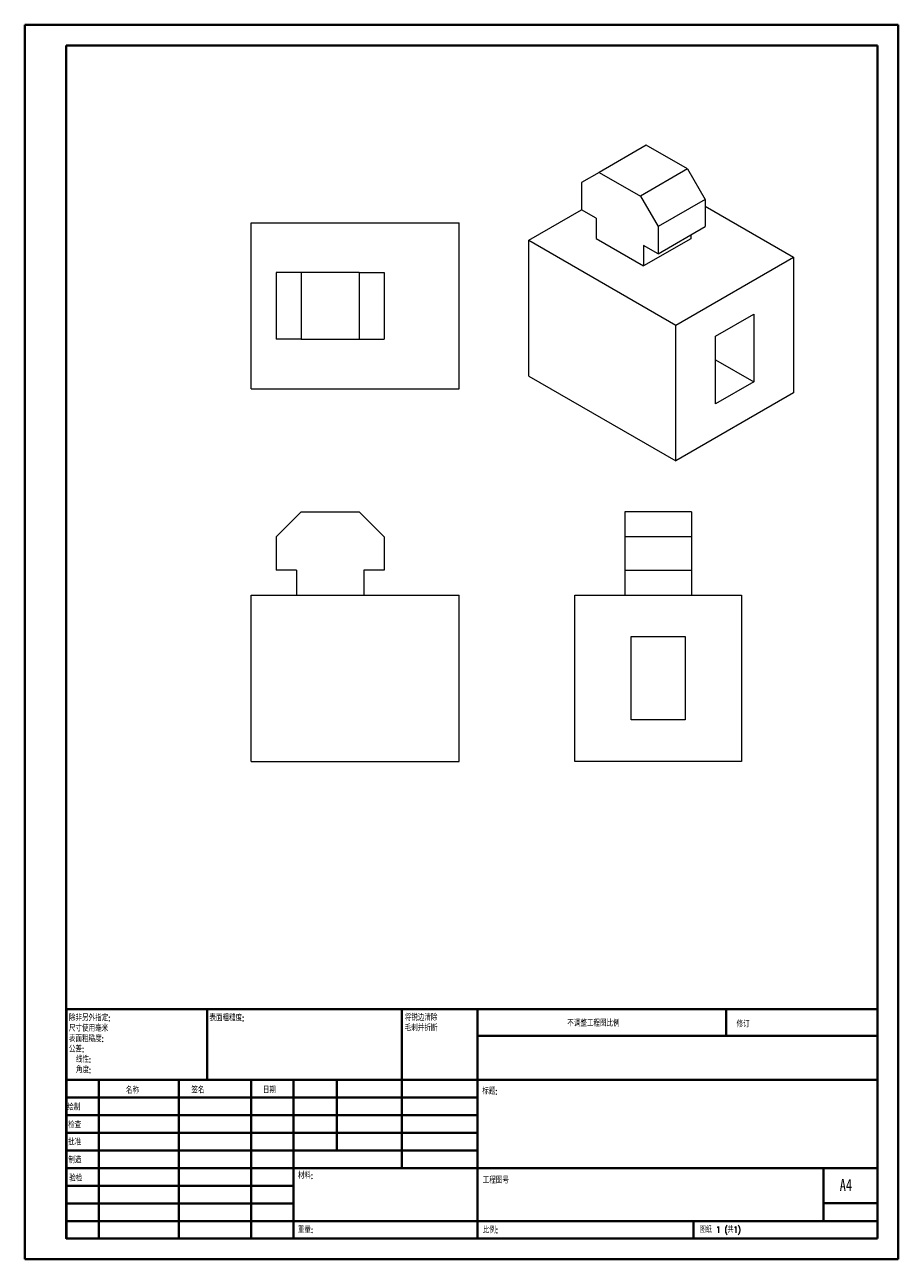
# Model space of a CAD drawing. Header units: millimetres. Extents: x 0 to 210, y 0 to 297.
import ezdxf

# ---------------------------------------------------------------- set-up
doc = ezdxf.new("R2010")
doc.units = ezdxf.units.MM
doc.styles.add('SLDTEXTSTYLE0', font='TXT', dxfattribs={"width": 0.75, "bigfont": 'bigfont'})
doc.styles.add('SLDTEXTSTYLE1', font='TXT', dxfattribs={"width": 0.75})
doc.styles.add('SLDTEXTSTYLE2', font='TXT', dxfattribs={"width": 0.694444, "bigfont": 'bigfont'})

# ---------------------------------------------------------------- blocks, each defined once
blk = doc.blocks.new('SW_NOTE_0')
at = {"color": 0, "linetype": 'Continuous', "lineweight": 0, "char_height": 1.5, "attachment_point": 1, "style": 'SLDTEXTSTYLE0'}
for s, insert in [('\\M+18FAB锐边\\M+190B4\\M+18F9C', (0, 1.93)), ('\\M+196D1\\M+18E68\\M+19BF3\\M+190DC\\M+19266', (0, -0.57))]:
    blk.add_mtext(s, dxfattribs=dict(at, insert=insert))
blk = doc.blocks.new('SW_NOTE_1')
at = {"color": 0, "linetype": 'Continuous', "lineweight": 0, "char_height": 1.5, "attachment_point": 1, "style": 'SLDTEXTSTYLE0'}
for s, insert in [('\\M+18F9C\\M+194F1另\\M+18A4F\\M+18E77\\M+192E8:', (0, 1.93)), ('\\M+18EDA\\M+190A1\\M+18E67\\M+19770\\M+19F7C\\M+195C4', (0, -0.57)), ('\\M+1955C\\M+196CA\\M+19165糙\\M+19378:', (0, -3.07)), ('\\M+18CF6\\M+18DB7:', (0, -5.57)), ('线\\M+190AB:', (1.69, -8.07)), ('\\M+18A70\\M+19378:', (1.69, -10.57))]:
    blk.add_mtext(s, dxfattribs=dict(at, insert=insert))

msp = doc.modelspace()

# ---------------------------------------------------------------- linework, layer by layer
at = {"color": 7, "linetype": 'Continuous', "lineweight": 40}
for p, q in [((0.08, 0.21), (0.08, 297.21)), ((0.08, 297.21), (210.08, 297.21)), ((210.08, 0.21), (210.08, 297.21)), ((210.08, 292.21), (210.08, 297.21)), ((10.08, 292.21), (205.08, 292.21)), ((10.08, 5.21), (10.08, 292.21)), ((205.08, 5.21), (205.08, 292.21)), ((10.11, 60.37), (205.08, 60.37)), ((10.11, 60.37), (10.11, 5.12)), ((43.91, 43.37), (43.91, 60.37)), ((90.71, 60.37), (90.71, 22.12)), ((108.91, 60.37), (108.91, 5.12)), ((168.68, 54.09), (168.68, 60.46)), ((205.08, 54), (108.91, 54)), ((205.08, 43.37), (10.11, 43.37)), ((17.91, 43.37), (17.91, 5.12)), ((37.1, 43.37), (37.1, 5.12)), ((54.51, 43.37), (54.51, 5.12)), ((64.71, 5.12), (64.71, 43.37)), ((75.11, 26.37), (75.11, 43.37)), ((108.91, 39.12), (10.11, 39.12)), ((108.91, 34.87), (10.11, 34.87)), ((108.91, 30.62), (10.11, 30.62)), ((108.91, 26.37), (10.11, 26.37)), ((64.71, 22.12), (10.11, 22.12)), ((64.71, 22.12), (205.08, 22.12)), ((192.08, 9.46), (192.08, 22.21)), ((64.71, 17.87), (10.11, 17.87)), ((64.71, 13.62), (10.11, 13.62)), ((205.08, 13.71), (192.08, 13.71)), ((10.11, 9.37), (205.08, 9.37)), ((160.88, 5.21), (160.88, 9.46)), ((10.08, 5.21), (205.08, 5.21)), ((205.08, 5.21), (180.99, 5.21)), ((0.08, 0.21), (210.08, 0.21))]:
    msp.add_line(p, q, dxfattribs=at)
at = {"color": 7, "linetype": 'Continuous', "lineweight": 15}
for p, q in [((149.51, 268.23), (138.2, 261.69)), ((159.41, 262.51), (149.51, 268.23)), ((138.2, 261.69), (133.96, 259.24)), ((138.2, 261.69), (148.1, 255.98)), ((159.41, 262.51), (148.1, 255.98)), ((159.41, 262.51), (163.66, 255.16)), ((133.96, 259.24), (133.96, 252.71)), ((148.1, 255.98), (152.34, 248.63)), ((121.23, 245.36), (133.96, 252.71)), ((137.44, 250.7), (133.96, 252.71)), ((163.66, 255.16), (152.34, 248.63)), ((163.66, 255.16), (163.66, 248.63)), ((163.66, 253.53), (184.87, 241.28)), ((54.51, 209.58), (54.51, 249.58)), ((54.51, 249.58), (104.51, 249.58)), ((104.51, 209.58), (104.51, 249.58)), ((137.44, 250.7), (137.44, 245.8)), ((152.34, 248.63), (152.34, 242.1)), ((152.34, 242.1), (163.66, 248.63)), ((160.17, 246.62), (160.17, 245.74)), ((121.23, 245.36), (156.58, 224.95)), ((121.23, 212.7), (121.23, 245.36)), ((137.44, 245.8), (148.86, 239.21)), ((160.17, 245.74), (148.86, 239.21)), ((152.34, 242.1), (148.86, 244.11)), ((148.86, 244.11), (148.86, 239.21)), ((156.58, 224.95), (184.87, 241.28)), ((184.87, 241.28), (184.87, 208.62)), ((60.51, 237.58), (60.51, 221.58)), ((66.51, 237.58), (60.51, 237.58)), ((66.51, 237.58), (66.51, 221.58)), ((80.51, 237.58), (66.51, 237.58)), ((80.51, 237.58), (80.51, 221.58)), ((80.51, 237.58), (86.51, 237.58)), ((86.51, 237.58), (86.51, 221.58)), ((166.13, 222.3), (175.32, 227.61)), ((175.32, 227.61), (175.32, 211.27)), ((156.58, 192.29), (156.58, 224.95)), ((66.51, 221.58), (60.51, 221.58)), ((66.51, 221.58), (80.51, 221.58)), ((80.51, 221.58), (86.51, 221.58)), ((166.13, 205.97), (166.13, 222.3)), ((166.13, 216.58), (175.32, 211.27)), ((121.23, 212.7), (156.58, 192.29)), ((175.32, 211.27), (166.13, 205.97)), ((54.51, 209.58), (104.51, 209.58)), ((184.87, 208.62), (156.58, 192.29)), ((66.51, 180), (60.51, 174)), ((66.51, 180), (80.51, 180)), ((80.51, 180), (86.51, 174)), ((144.35, 180), (144.35, 174)), ((160.35, 180), (144.35, 180)), ((160.35, 180), (160.35, 174)), ((60.51, 174), (60.51, 166)), ((86.51, 174), (86.51, 166)), ((144.35, 174), (144.35, 166)), ((160.35, 174), (144.35, 174)), ((160.35, 174), (160.35, 166)), ((65.43, 166), (60.51, 166)), ((65.43, 166), (65.43, 160)), ((86.51, 166), (81.58, 166)), ((81.58, 166), (81.58, 160)), ((144.35, 166), (160.35, 166)), ((144.35, 166), (144.35, 160)), ((160.35, 166), (160.35, 160)), ((54.51, 120), (54.51, 160)), ((54.51, 160), (104.51, 160)), ((104.51, 120), (104.51, 160)), ((132.35, 120), (132.35, 160)), ((132.35, 160), (172.35, 160)), ((172.35, 160), (172.35, 120)), ((145.85, 150), (158.85, 150)), ((145.85, 130), (145.85, 150)), ((158.85, 150), (158.85, 130)), ((158.85, 130), (145.85, 130)), ((54.51, 120), (104.51, 120)), ((172.35, 120), (132.35, 120))]:
    msp.add_line(p, q, dxfattribs=at)

# ---------------------------------------------------------------- block references
at = {"color": 7, "linetype": 'Continuous', "lineweight": 0}
for name, p in [('SW_NOTE_1', (10.7, 57.11)), ('SW_NOTE_0', (91.42, 57.19))]:
    msp.add_blockref(name, p, dxfattribs=at)

# ---------------------------------------------------------------- texts
at = {"color": 7, "linetype": 'Continuous', "lineweight": 0, "attachment_point": 1}
for s, insert, char_height, style in [('\\M+1955C\\M+196CA\\M+19165糙\\M+19378:', (44.48, 59.04), 1.5, 'SLDTEXTSTYLE0'), ('\\M+19573调\\M+190AE\\M+18D48\\M+192F6图\\M+194E4\\M+197E1', (130.49, 57.75), 1.5, 'SLDTEXTSTYLE0'), ('\\M+18F43订', (171.21, 57.55), 1.5, 'SLDTEXTSTYLE0'), ('\\M+196BC\\M+18FCC', (24.43, 41.62), 1.5, 'SLDTEXTSTYLE0'), ('签\\M+196BC', (40.14, 41.68), 1.5, 'SLDTEXTSTYLE0'), ('\\M+193FA\\M+18AFA', (57.33, 41.7), 1.5, 'SLDTEXTSTYLE0'), ('标题:', (110.07, 41.4), 1.5, 'SLDTEXTSTYLE0'), ('绘\\M+190A7', (10.32, 37.55), 1.5, 'SLDTEXTSTYLE0'), ('检查', (10.52, 33.28), 1.5, 'SLDTEXTSTYLE0'), ('\\M+194E1\\M+18F79', (10.51, 29.19), 1.5, 'SLDTEXTSTYLE0'), ('\\M+190A7\\M+191A2', (10.57, 24.85), 1.5, 'SLDTEXTSTYLE0'), ('\\M+18DDE\\M+197BF:', (65.76, 21.11), 1.5, 'SLDTEXTSTYLE0'), ('验检', (10.78, 20.47), 1.5, 'SLDTEXTSTYLE0'), ('\\M+18D48\\M+192F6图\\M+18D86', (110.18, 19.99), 1.5, 'SLDTEXTSTYLE0'), ('A4', (196, 19.52), 2.91, 'SLDTEXTSTYLE1'), ('\\M+18F64\\M+197CA:', (65.73, 8.07), 1.4986, 'SLDTEXTSTYLE0'), ('\\M+194E4\\M+197E1:', (110.18, 8.02), 1.5, 'SLDTEXTSTYLE0'), ('图纸 1 (\\M+18BA41)', (162.36, 8.11), 1.5, 'SLDTEXTSTYLE2')]:
    msp.add_mtext(s, dxfattribs=dict(at, insert=insert, char_height=char_height, style=style))

doc.saveas('drawing.dxf')
